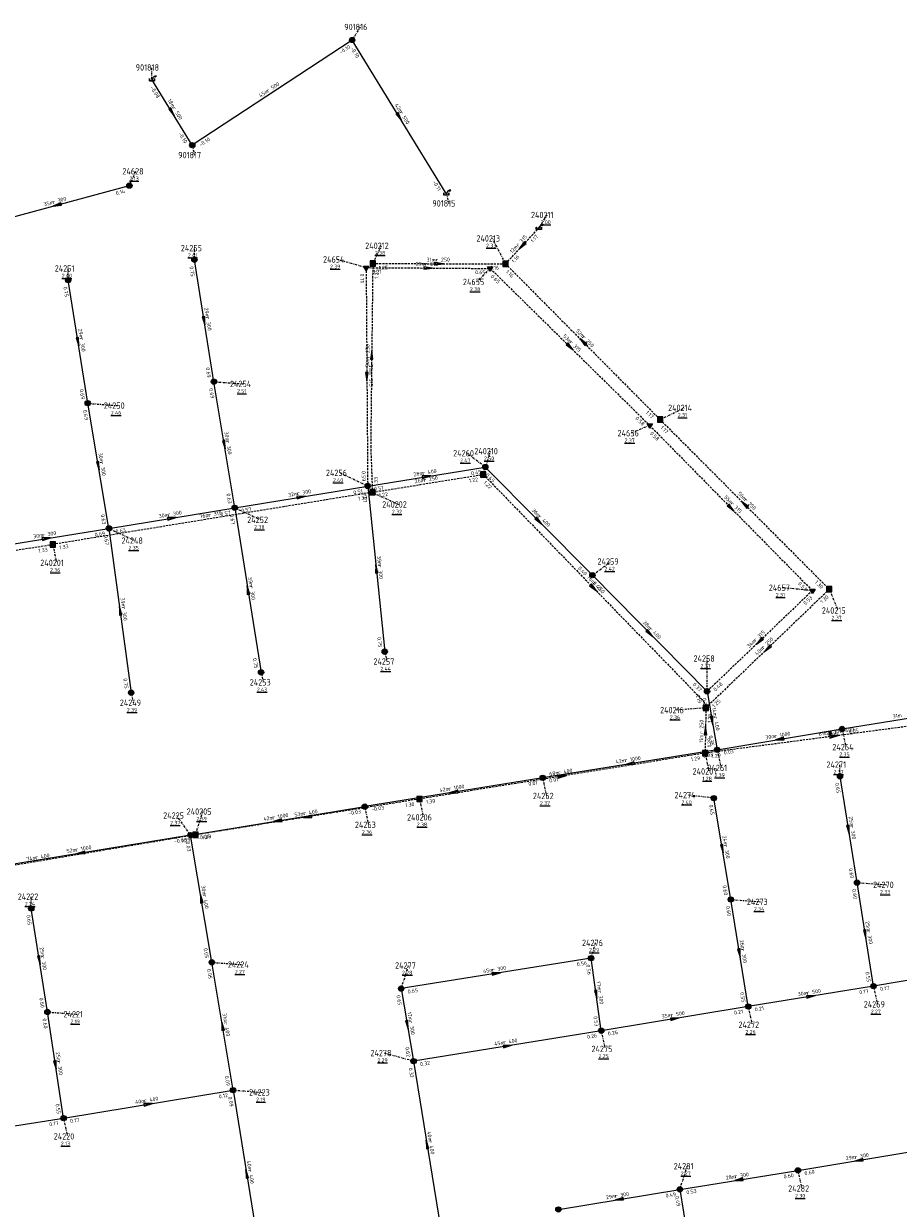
# Model space of a CAD drawing. Extents: x 188323 to 208361, y 565368 to 574910.
# Tile 213 of 256: x 203591 to 203796, y 569995 to 570274. Entities that reach past the tile are written whole.
import ezdxf

# ---------------------------------------------------------------- set-up
doc = ezdxf.new("R2010")
doc.units = 0
doc.linetypes.add('DASHDOT', pattern=[1, 0.5, -0.25, 0, -0.25])
doc.linetypes.add('DASHED', pattern=[0.75, 0.5, -0.25])
doc.layers.get('0').update_dxf_attribs({"linetype": 'CONTINUOUS'})
for name, color, linetype in [('RIO-AFM', 7, 'CONTINUOUS'), ('RIO-BOK', 7, 'CONTINUOUS'), ('RIO-KNP', 7, 'CONTINUOUS'), ('RIO-KNR', 7, 'CONTINUOUS'), ('RIO-LAG', 7, 'CONTINUOUS'), ('RIO-LAG_0B', 7, 'CONTINUOUS'), ('RIO-LAG_1B', 7, 'DASHED'), ('RIO-LAG_2B', 7, 'DASHED'), ('RIO-LEN', 7, 'CONTINUOUS'), ('RIO-MVD', 1, 'CONTINUOUS'), ('RIO-VRB', 6, 'DASHDOT'), ('RIO-VRH', 7, 'CONTINUOUS')]:
    doc.layers.add(name, color=color, linetype=linetype)
doc.styles.add('RIO-TXT', font='isocp.shx')

# ---------------------------------------------------------------- blocks, each defined once
blk = doc.blocks.new('L_VHR')
blk.add_lwpolyline([(-0.5, 0), (0.5, 0), (-0.5, 0.15), (-0.5, -0.15), (0.5, 0)])
blk = doc.blocks.new('L_VKT')
blk.add_line((0.3, 0.95), (-0.3, -0.05))
blk.add_lwpolyline([(0.3, 0.15), (0.3, 0.75), (-0.3, 0.75), (-0.3, 0.15)], close=True)
blk = doc.blocks.new('K_IPR')
blk.add_lwpolyline([(-0.5, -0.5), (0.5, -0.5), (0.5, 0.5), (-0.5, 0.5)], close=True)
blk.add_solid([(-0.5, 0.5), (0.5, 0.5), (-0.5, -0.5), (0.5, -0.5)])
at = {"style": 'RIO-TXT', "flags": 1}
blk.add_attdef('KNOOPNAAM', (2, 2), '', height=1, dxfattribs=at)
blk = doc.blocks.new('K_UTB')
blk.add_lwpolyline([(0.5, 0.15), (0.5, -0.3), (-0.5, -0.3), (-0.5, 0.15), (-0.45, 0.15), (-0.45, -0.25), (0, -0.25), (0.45, -0.25), (0.45, 0.15)], close=True)
blk.add_lwpolyline([(0.85, 0.6), (0.55, 0.65), (0.614828, 0.459583), (0.850842, 0.598937)])
blk.add_arc((0.85, -0.25), 0.85, 90, 180)
at = {"style": 'RIO-TXT', "flags": 1}
blk.add_attdef('KNOOPNAAM', (2, 2), '', height=1, dxfattribs=at)
blk = doc.blocks.new('K_IPG')
blk.add_circle((0, 0), 0.5)
for points in [[(0, 0), (-0.5, 0), (-0.433013, 0.25)], [(0, 0), (-0.433013, -0.25), (-0.5, 0)], [(0, 0), (-0.433013, 0.25), (-0.25, 0.433013)], [(0, 0), (-0.25, -0.433013), (-0.433013, -0.25)], [(0, 0), (-0.25, 0.433013), (0, 0.5)], [(0, 0), (0, -0.5), (-0.25, -0.433013)], [(0, 0), (0, 0.5), (0.25, 0.433013)], [(0, 0), (0.25, 0.433013), (0.433013, 0.25)], [(0, 0), (0.433013, 0.25), (0.5, 0)], [(0, 0), (0.5, 0), (0.433013, -0.25)], [(0, 0), (0.433013, -0.25), (0.25, -0.433013)], [(0, 0), (0.25, -0.433013), (0, -0.5)]]:
    blk.add_solid(points)
at = {"style": 'RIO-TXT', "flags": 1}
blk.add_attdef('KNOOPNAAM', (2, 2), '', height=1, dxfattribs=at)
blk = doc.blocks.new('K_IPD')
blk.add_lwpolyline([(-0.496027, 0.307994), (0.503973, 0.307994), (0.003973, -0.558031)], close=True)
blk.add_solid([(-0.496027, 0.307994), (0.503973, 0.307994), (0.003973, -0.558031)])
at = {"style": 'RIO-TXT', "flags": 1}
blk.add_attdef('KNOOPNAAM', (2, 2), '', height=1, dxfattribs=at)

msp = doc.modelspace()

# ---------------------------------------------------------------- linework, layer by layer
at = {"layer": 'RIO-LAG'}
for p, q in [((203667.84, 570270.4), (203630.192, 570245.632)), ((203690.016, 570234.24), (203667.84, 570270.4)), ((203630.192, 570245.632), (203620.72, 570261.12))]:
    msp.add_line(p, q, dxfattribs=at)
at = {"layer": 'RIO-LAG_0B'}
for p, q in [((203581.296, 570226.88), (203615.392, 570236.096)), ((203635.296, 570189.888), (203630.704, 570218.624)), ((203605.6, 570184.832), (203600.992, 570213.824)), ((203640.192, 570160.192), (203635.296, 570189.888)), ((203610.592, 570155.328), (203605.6, 570184.832)), ((203671.504, 570165.312), (203699.2, 570169.792)), ((203724.4, 570144.32), (203699.2, 570169.792)), ((203640.192, 570160.192), (203671.504, 570165.312)), ((203671.504, 570165.312), (203675.504, 570126.272)), ((203610.592, 570155.328), (203640.192, 570160.192)), ((203640.192, 570160.192), (203646.4, 570121.408)), ((203581.104, 570150.592), (203610.592, 570155.328)), ((203610.592, 570155.328), (203615.808, 570116.608)), ((203751.392, 570116.928), (203724.4, 570144.32)), ((203751.392, 570116.928), (203753.792, 570103.168)), ((203783.2, 570108.096), (203813.696, 570113.088)), ((203753.792, 570103.168), (203783.2, 570108.096)), ((203753.792, 570103.168), (203712.704, 570096.576)), ((203712.704, 570096.576), (203670.8, 570089.792)), ((203786.704, 570071.872), (203782.704, 570096.896)), ((203756.992, 570067.904), (203752.992, 570091.776)), ((203629.792, 570083.072), (203670.8, 570089.792)), ((203629.792, 570083.072), (203578.096, 570074.624)), ((203634.8, 570053.12), (203629.792, 570083.072)), ((203790.592, 570047.488), (203786.704, 570071.872)), ((203761.104, 570042.688), (203756.992, 570067.904)), ((203596.096, 570041.408), (203592.304, 570065.792)), ((203639.808, 570022.976), (203634.8, 570053.12)), ((203724.096, 570054.08), (203679.392, 570046.912)), ((203726.496, 570036.992), (203724.096, 570054.08)), ((203830.096, 570054.08), (203790.592, 570047.488)), ((203790.592, 570047.488), (203761.104, 570042.688)), ((203679.392, 570046.912), (203682.304, 570029.824)), ((203761.104, 570042.688), (203726.496, 570036.992)), ((203599.904, 570016.384), (203596.096, 570041.408)), ((203726.496, 570036.992), (203682.304, 570029.824)), ((203682.304, 570029.824), (203688.608, 569990.592)), ((203599.904, 570016.384), (203639.808, 570022.976)), ((203639.808, 570022.976), (203646.208, 569983.616)), ((203570.4, 570011.712), (203599.904, 570016.384)), ((203772.8, 570004.096), (203801.504, 570008.832)), ((203744.992, 569999.616), (203772.8, 570004.096)), ((203716.4, 569994.88), (203744.992, 569999.616)), ((203744.992, 569999.616), (203751.392, 569960.576))]:
    msp.add_line(p, q, dxfattribs=at)
at = {"layer": 'RIO-LAG_1B'}
for p, q in [((203703.968, 570217.664), (203711.808, 570226.112)), ((203672.704, 570217.728), (203703.968, 570217.664)), ((203703.968, 570217.664), (203740.336, 570180.992)), ((203740.336, 570180.992), (203780.176, 570140.992)), ((203672.608, 570163.84), (203698.704, 570168.064)), ((203672.608, 570163.84), (203597.36, 570151.552)), ((203531.632, 570141.44), (203597.36, 570151.552)), ((203780.176, 570140.992), (203751.136, 570113.088)), ((203751.136, 570113.088), (203750.944, 570102.4)), ((203811.632, 570110.4), (203750.944, 570102.4)), ((203750.944, 570102.4), (203683.712, 570091.584)), ((203683.712, 570091.584), (203630.976, 570083.136)), ((203630.976, 570083.136), (203557.504, 570070.784))]:
    msp.add_line(p, q, dxfattribs=at)
for points in [[(203672.704, 570217.728), (203672.208, 570174.72), (203672.608, 570163.84)], [(203698.704, 570168.064), (203750.624, 570114.56), (203751.136, 570113.088)]]:
    msp.add_lwpolyline(points, dxfattribs=at)
at = {"layer": 'RIO-LAG_2B'}
for p, q in [((203671.136, 570216.768), (203671.504, 570165.312)), ((203671.136, 570216.768), (203700.368, 570216.576)), ((203700.368, 570216.576), (203737.904, 570179.584)), ((203737.904, 570179.584), (203776.192, 570140.672)), ((203776.192, 570140.672), (203751.392, 570116.928))]:
    msp.add_line(p, q, dxfattribs=at)
at = {"layer": 'RIO-VRB'}
for p, q in [((203667.84, 570270.41), (203669.8164, 570273.4658)), ((203620.72, 570261.15), (203620.7197, 570263.925)), ((203630.19, 570245.62), (203630.7235, 570243.2916)), ((203615.4, 570236.1), (203616.9372, 570239.4632)), ((203690.02, 570234.23), (203690.5535, 570231.9016)), ((203711.8, 570226.12), (203713.7764, 570229.1758)), ((203703.96, 570217.69), (203700.9214, 570223.6505)), ((203630.7, 570218.6), (203630.6997, 570221.375)), ((203672.7, 570217.7), (203674.7371, 570221.9293)), ((203671.14, 570216.78), (203664.1721, 570218.7065)), ((203601, 570213.8), (203600.9997, 570216.575)), ((203700.37, 570216.59), (203697.1094, 570213.401)), ((203635.3, 570189.9), (203642.2675, 570189.3713)), ((203605.6, 570184.8), (203612.5675, 570184.2713)), ((203740.34, 570180.96), (203746.0486, 570183.738)), ((203737.91, 570179.61), (203733.5159, 570177.7709)), ((203699.2, 570169.8), (203694.8043, 570173.0363)), ((203698.7, 570168.06), (203700.4352, 570173.5292)), ((203671.5, 570165.3), (203664.851, 570168.4179)), ((203672.61, 570163.81), (203678.7369, 570160.9722)), ((203640.2, 570160.2), (203646.3269, 570157.3622)), ((203610.6, 570155.3), (203616.7269, 570152.4622)), ((203597.36, 570151.52), (203598.2406, 570147.222)), ((203724.4, 570144.3), (203728.7949, 570147.5377)), ((203776.19, 570140.66), (203769.115, 570141.3578)), ((203780.17, 570141), (203782.2471, 570135.9911)), ((203675.5, 570126.3), (203676.0335, 570123.9716)), ((203751.4, 570116.9), (203751.3989, 570124.675)), ((203646.4, 570121.4), (203646.9335, 570119.0716)), ((203615.8, 570116.6), (203616.3335, 570114.2716)), ((203751.13, 570113.06), (203744.1629, 570112.5291)), ((203783.2, 570108.1), (203784.0806, 570103.802)), ((203753.8, 570103.2), (203754.6806, 570098.902)), ((203750.94, 570102.38), (203751.8206, 570098.082)), ((203782.7, 570096.9), (203782.6997, 570099.675)), ((203712.7, 570096.6), (203713.5806, 570092.302)), ((203753, 570091.8), (203746.925, 570092.4981)), ((203670.8, 570089.8), (203671.6806, 570085.502)), ((203683.71, 570091.56), (203684.5906, 570087.262)), ((203629.8, 570083.1), (203626.537, 570087.6869)), ((203630.97, 570083.15), (203632.7052, 570088.6192)), ((203786.7, 570071.9), (203793.6675, 570071.3713)), ((203592.3, 570065.8), (203592.2997, 570068.575)), ((203757, 570067.9), (203763.9675, 570067.3713)), ((203724.1, 570054.1), (203725.1514, 570057.6897)), ((203634.8, 570053.1), (203641.7675, 570052.5713)), ((203679.4, 570046.9), (203681.1352, 570052.3692)), ((203790.6, 570047.5), (203791.4806, 570043.202)), ((203761.1, 570042.7), (203761.9806, 570038.402)), ((203596.1, 570041.4), (203603.0675, 570040.8713)), ((203726.5, 570037), (203727.3806, 570032.702)), ((203682.3, 570029.8), (203675.3321, 570031.7265)), ((203639.8, 570023), (203646.7675, 570022.4713)), ((203599.9, 570016.4), (203600.7806, 570012.102)), ((203745, 569999.6), (203746.7352, 570005.0692)), ((203772.8, 570004.1), (203773.6806, 569999.802))]:
    msp.add_line(p, q, dxfattribs=at)

# ---------------------------------------------------------------- block references
at = {"layer": 'RIO-AFM', "xscale": 0.9, "yscale": 0.9, "zscale": 0.9, "rotation": 367.5085}
msp.add_blockref('L_VKT', (203780.4134, 570106.7885), dxfattribs=at)
at = {"layer": 'RIO-KNP', "xscale": 1.25, "yscale": 1.25, "zscale": 1.25}
for name, p in [('K_IPG', (203667.84, 570270.4)), ('K_UTB', (203620.72, 570261.12)), ('K_IPG', (203630.192, 570245.632)), ('K_IPG', (203615.392, 570236.096)), ('K_UTB', (203690.016, 570234.24)), ('K_UTB', (203711.808, 570226.112)), ('K_IPG', (203630.704, 570218.624)), ('K_IPR', (203672.704, 570217.728)), ('K_IPR', (203703.968, 570217.664)), ('K_IPD', (203671.136, 570216.768)), ('K_IPD', (203700.368, 570216.576)), ('K_IPG', (203600.992, 570213.824)), ('K_IPG', (203635.296, 570189.888)), ('K_IPG', (203605.6, 570184.832)), ('K_IPR', (203740.336, 570180.992)), ('K_IPD', (203737.904, 570179.584)), ('K_IPG', (203699.2, 570169.792)), ('K_IPR', (203698.704, 570168.064)), ('K_IPG', (203671.504, 570165.312)), ('K_IPR', (203672.608, 570163.84)), ('K_IPG', (203640.192, 570160.192)), ('K_IPG', (203610.592, 570155.328)), ('K_IPR', (203597.36, 570151.552)), ('K_IPG', (203724.4, 570144.32)), ('K_IPD', (203776.192, 570140.672)), ('K_IPR', (203780.176, 570140.992)), ('K_IPG', (203675.504, 570126.272)), ('K_IPG', (203646.4, 570121.408)), ('K_IPG', (203615.808, 570116.608)), ('K_IPG', (203751.392, 570116.928)), ('K_IPR', (203751.136, 570113.088)), ('K_IPG', (203783.2, 570108.096)), ('K_IPR', (203750.944, 570102.4)), ('K_IPG', (203753.792, 570103.168)), ('K_IPG', (203782.704, 570096.896)), ('K_IPG', (203712.704, 570096.576)), ('K_IPR', (203683.712, 570091.584)), ('K_IPG', (203752.992, 570091.776)), ('K_IPG', (203670.8, 570089.792)), ('K_IPG', (203629.792, 570083.072)), ('K_IPR', (203630.976, 570083.136)), ('K_IPG', (203786.704, 570071.872)), ('K_IPG', (203756.992, 570067.904)), ('K_IPG', (203592.304, 570065.792)), ('K_IPG', (203634.8, 570053.12)), ('K_IPG', (203724.096, 570054.08)), ('K_IPG', (203679.392, 570046.912)), ('K_IPG', (203790.592, 570047.488)), ('K_IPG', (203596.096, 570041.408)), ('K_IPG', (203761.104, 570042.688)), ('K_IPG', (203726.496, 570036.992)), ('K_IPG', (203682.304, 570029.824)), ('K_IPG', (203639.808, 570022.976)), ('K_IPG', (203599.904, 570016.384)), ('K_IPG', (203772.8, 570004.096)), ('K_IPG', (203744.992, 569999.616)), ('K_IPG', (203716.4, 569994.88))]:
    msp.add_blockref(name, p, dxfattribs=at)
at = {"layer": 'RIO-VRH', "xscale": 2, "yscale": 2, "zscale": 2}
for p, rotation in [((203625.455, 570253.385), 301.3802), ((203678.93, 570252.32), 301.5161), ((203598.35, 570231.5), 195.0971), ((203707.88, 570221.905), 227.0721), ((203688.33, 570217.695), 359.9817), ((203685.755, 570216.685), 359.6276), ((203633, 570204.25), 279.114), ((203603.3, 570199.3), 279.0214), ((203719.14, 570198.1), 315.4351), ((203722.15, 570199.325), 494.7303), ((203672.455, 570196.21), 449.3378), ((203671.32, 570191.04), 270.4097), ((203637.75, 570175.05), 279.3766), ((203608.1, 570170.05), 279.6278), ((203685.35, 570167.55), 9.2264), ((203655.85, 570162.75), 9.2535), ((203760.255, 570160.98), 494.9112), ((203757.05, 570160.135), 314.5075), ((203625.4, 570157.75), 9.3986), ((203711.8, 570157.05), 314.6656), ((203595.85, 570152.95), 9.0515), ((203673.5, 570145.8), 455.8645), ((203724.665, 570141.32), 314.1622), ((203643.3, 570140.8), 459.0869), ((203613.2, 570135.95), 457.6611), ((203737.9, 570130.6), 314.5833), ((203763.795, 570128.78), 223.7802), ((203765.65, 570127.03), 223.8896), ((203751.035, 570107.72), 448.9718), ((203752.6, 570110.05), 279.9445), ((203768.5, 570105.65), 189.4614), ((203781.285, 570106.38), 367.5085), ((203733.25, 570099.9), 189.122), ((203717.325, 570096.97), 369.1418), ((203691.75, 570093.2), 189.2173), ((203650.3, 570086.45), 189.28), ((203657.34, 570087.355), 189.0593), ((203784.7, 570084.4), 279.0984), ((203755, 570079.85), 279.5093), ((203603.95, 570078.85), 189.3355), ((203632.3, 570068.1), 99.4704), ((203788.65, 570059.7), 279.0893), ((203759.05, 570055.3), 279.2491), ((203594.2, 570053.6), 278.8602), ((203701.75, 570050.5), 369.1494), ((203725.3, 570045.55), 277.9976), ((203775.85, 570045.1), 369.2408), ((203637.3, 570038.05), 99.4396), ((203680.85, 570038.35), 279.6334), ((203743.8, 570039.85), 369.3539), ((203704.4, 570033.4), 369.251), ((203598, 570028.9), 278.651), ((203619.85, 570019.7), 9.3915), ((203685.45, 570010.2), 459.1383), ((203787.15, 570006.45), 189.2994), ((203643, 570003.3), 459.2345), ((203758.9, 570001.85), 189.1938), ((203730.7, 569997.25), 189.3314)]:
    msp.add_blockref('L_VHR', p, dxfattribs=dict(at, rotation=rotation))

# ---------------------------------------------------------------- texts
at = {"layer": 'RIO-AFM', "style": 'RIO-TXT'}
for s, rotation, p in [('r 500', 393.3589, (203648.0556, 570257.9984)), ('r 500', 301.3802, (203625.4644, 570254.3401)), ('r 500', 301.5161, (203678.9437, 570253.2791)), ('r 300', 15.0971, (203597.4377, 570231.7717)), ('r 315', 47.0721, (203706.9622, 570221.6524)), ('r 315', 359.6276, (203684.9478, 570217.199)), ('r 250', 359.9817, (203687.5199, 570218.2046)), ('r 300', 279.114, (203633.374, 570205.1307)), ('r 250', 314.7303, (203721.9463, 570200.2638)), ('r 300', 279.0214, (203603.6755, 570200.1802)), ('r 250', 449.3378, (203671.9327, 570195.4053)), ('r 315', 315.4351, (203718.925, 570199.0364)), ('r 315', 270.4097, (203671.8301, 570191.854)), ('r 300', 279.3766, (203638.1203, 570175.9325)), ('r 300', 279.6278, (203608.4664, 570170.9343)), ('r 400', 9.2264, (203684.4703, 570167.9136)), ('r 250', 9.2511, (203684.7748, 570166.2982)), ('r 300', 9.2535, (203654.9698, 570163.1132)), ('r 250', 314.9112, (203760.0494, 570161.9191)), ('r 300', 9.3986, (203624.5189, 570158.1109)), ('r 315', 369.2748, (203634.1009, 570158.0512)), ('r 315', 314.5075, (203756.8503, 570161.0754)), ('r 400', 314.6656, (203711.5935, 570157.9857)), ('r 300', 9.0515, (203594.9715, 570153.3163)), ('r 300', 275.8645, (203673.9265, 570146.6585)), ('r 250', 314.1622, (203724.4758, 570142.2658)), ('r 300', 279.0869, (203643.6777, 570141.681)), ('r 300', 277.6611, (203613.5994, 570136.8216)), ('r 400', 314.5833, (203737.6955, 570131.5365)), ('r 315', 403.7802, (203762.8566, 570128.5875)), ('r 250', 403.8896, (203764.7108, 570126.8372)), ('r 250', 448.9718, (203750.5178, 570106.9185)), ('r 400', 279.9445, (203752.9565, 570110.9353)), ('r 1000', 9.4614, (203767.3523, 570105.9656)), ('300/400', 367.5085, (203781.2164, 570106.8949)), ('r 1000', 369.122, (203732.1019, 570100.2347)), ('r 400', 369.1418, (203716.4422, 570097.3557)), ('r 1000', 369.2173, (203690.6015, 570093.5331)), ('r 400', 369.0593, (203656.4584, 570087.7373)), ('r 1000', 9.28, (203649.1532, 570086.7692)), ('r 300', 279.0984, (203785.0731, 570085.2807)), ('r 1000', 369.3355, (203602.8003, 570079.1838)), ('r 300', 279.5093, (203755.3664, 570080.733)), ('r 400', 369.5574, (203593.354, 570077.3463)), ('r 400', 279.4705, (203632.6689, 570068.9833)), ('r 300', 279.0893, (203789.023, 570060.5805)), ('r 300', 279.2491, (203759.4208, 570056.1814)), ('r 300', 278.8602, (203594.5766, 570054.4787)), ('r 300', 369.1494, (203700.8683, 570050.8784)), ('r 300', 277.9976, (203725.6874, 570046.4229)), ('r 500', 369.2408, (203774.9681, 570045.4722)), ('r 500', 369.3539, (203742.9174, 570040.2221)), ('r 400', 279.4396, (203637.6695, 570038.9329)), ('r 300', 279.6334, (203681.2124, 570039.2333)), ('r 400', 369.251, (203703.5174, 570033.7767)), ('r 300', 278.651, (203598.38, 570029.7774)), ('r 400', 9.3915, (203618.9693, 570020.0611)), ('r 400', 279.1383, (203685.827, 570011.0812)), ('r 300', 9.2994, (203786.2698, 570006.8125)), ('r 400', 279.2345, (203643.3756, 570004.1821)), ('r 300', 9.1938, (203758.0202, 570002.2141)), ('r 300', 9.3314, (203729.8194, 569997.612))]:
    msp.add_text(s, height=0.9, rotation=rotation, dxfattribs=at).set_placement(p)
at = {"layer": 'RIO-BOK', "style": 'RIO-TXT'}
for s, rotation, p in [('-0.10', 393.3589, (203665.1714, 570267.0078)), ('-0.10', 301.5161, (203667.3792, 570268.4846)), ('-0.08', 301.3802, (203620.2547, 570259.2257)), ('-0.10', 301.3802, (203626.8678, 570248.3962)), ('-0.10', 393.3589, (203632.1293, 570245.2217)), ('-0.11', 301.5161, (203686.7043, 570237.0063)), ('0.14', 15.0971, (203612.3271, 570233.8209)), ('1.17', 47.0721, (203710.4005, 570222.5594)), ('1.16', 47.0721, (203705.9384, 570217.7616)), ('0.75', 279.114, (203629.5402, 570216.9956)), ('0.71', 270.4097, (203669.7507, 570215.3696)), ('0.71', 359.6276, (203672.5315, 570215.3718)), ('1.25', 449.3378, (203674.0343, 570214.1244)), ('1.25', 359.9817, (203674.1002, 570216.3004)), ('0.65', 359.6276, (203696.8011, 570215.2294)), ('0.65', 315.4351, (203700.386, 570214.6103)), ('1.16', 359.9817, (203700.4002, 570216.3087)), ('1.16', 314.7303, (203703.9516, 570215.7103)), ('0.75', 279.0214, (203599.8376, 570212.1974)), ('0.69', 279.114, (203633.3703, 570193.1958)), ('0.69', 279.0214, (203603.6757, 570188.0992)), ('0.69', 279.3766, (203634.1476, 570188.2903)), ('0.69', 279.6278, (203604.4546, 570183.1852)), ('0.58', 315.4351, (203734.4136, 570181.1327)), ('1.17', 314.7303, (203736.8621, 570182.5253)), ('1.17', 314.9112, (203740.3379, 570178.9803)), ('0.58', 314.5075, (203737.8939, 570177.6303)), ('0.59', 270.4097, (203670.1055, 570168.8499)), ('1.33', 452.1086, (203673.9564, 570165.2614)), ('1.22', 9.2511, (203695.4103, 570166.1057)), ('0.45', 9.2264, (203695.9102, 570167.8472)), ('0.45', 314.6656, (203699.1894, 570167.8203)), ('0.51', 9.2535, (203668.2105, 570163.3455)), ('0.51', 9.2264, (203673.1062, 570164.1426)), ('1.22', 314.1622, (203698.672, 570166.0805)), ('0.63', 279.3766, (203638.2558, 570163.4872)), ('1.33', 369.2748, (203669.3154, 570161.9001)), ('0.67', 275.8645, (203670.2511, 570163.7639)), ('1.22', 9.2511, (203674.2167, 570162.6533)), ('0.57', 9.3986, (203636.9154, 570158.2372)), ('0.57', 9.2535, (203641.8067, 570159.0433)), ('0.63', 279.6278, (203608.6412, 570158.5788)), ('0.67', 279.0869, (203639.0394, 570158.5961)), ('0.69', 9.0515, (203607.3043, 570153.3573)), ('0.67', 277.6611, (203609.3999, 570153.7255)), ('0.63', 9.3986, (203612.2096, 570154.1474)), ('1.33', 8.7263, (203594.0525, 570149.5959)), ('1.33', 369.2748, (203598.9679, 570150.365)), ('0.40', 314.6656, (203720.9162, 570145.8627)), ('0.40', 314.5833, (203724.3865, 570142.3203)), ('0.53', 314.5075, (203772.719, 570142.2406)), ('1.30', 314.9112, (203776.6893, 570142.5563)), ('0.53', 403.7802, (203774.575, 570137.1999)), ('1.30', 403.8896, (203778.5592, 570137.5398)), ('0.75', 275.8645, (203673.7666, 570129.7008)), ('0.75', 279.0869, (203644.4782, 570124.6977)), ('0.75', 277.6611, (203613.9607, 570119.945)), ('0.37', 314.5833, (203747.9198, 570118.4686)), ('0.48', 403.7802, (203753.3793, 570116.8591)), ('1.19', 288.2157, (203748.6867, 570116.0034)), ('0.37', 279.9445, (203750.2636, 570115.2789)), ('1.25', 403.8896, (203753.1094, 570113.0229)), ('1.25', 448.9718, (203752.4619, 570109.4757)), ('1.29', 448.9718, (203752.3638, 570103.7556)), ('0.35', 279.9445, (203751.8132, 570106.4661)), ('0.05', 9.4614, (203779.9178, 570106.1337)), ('0.05', 9.2358, (203784.8063, 570106.9428)), ('0.03', 9.4614, (203755.4109, 570102.0492)), ('1.29', 369.1418, (203747.6417, 570100.4726)), ('0.03', 369.122, (203750.5033, 570101.2771)), ('1.29', 367.5085, (203752.5115, 570101.1759)), ('0.01', 369.2173, (203709.4068, 570094.6722)), ('0.01', 369.122, (203714.3048, 570095.4407)), ('0.65', 279.0984, (203781.5398, 570095.2959)), ('-0.03', 9.28, (203666.9784, 570087.7569)), ('-0.03', 369.2173, (203672.4067, 570088.6433)), ('1.30', 369.0593, (203680.4102, 570089.6481)), ('1.30', 369.1418, (203685.3152, 570090.4012)), ('0.65', 279.5093, (203751.8513, 570090.1876)), ('-0.06', 369.3355, (203625.977, 570081.0837)), ('1.29', 369.5574, (203627.6849, 570081.2227)), ('0.03', 279.4705, (203628.6502, 570081.4884)), ('-0.06', 9.28, (203631.4072, 570081.9441)), ('1.29', 369.0593, (203632.5735, 570081.9889)), ('0.60', 279.0984, (203784.7687, 570075.1966)), ('0.60', 279.5093, (203755.0445, 570071.182)), ('0.60', 279.0893, (203785.5395, 570070.2961)), ('0.65', 278.8602, (203591.1331, 570064.2007)), ('0.60', 279.2491, (203755.844, 570066.2928)), ('0.05', 279.4705, (203632.8506, 570056.3844)), ('0.56', 369.1494, (203720.8042, 570052.1779)), ('0.05', 279.4396, (203633.6493, 570051.489)), ('0.56', 277.9976, (203722.9091, 570052.5185)), ('0.55', 279.0893, (203788.6689, 570050.7966)), ('0.17', 369.4849, (203792.2121, 570046.3509)), ('0.60', 278.8602, (203594.1822, 570044.7037)), ('0.65', 279.6334, (203678.2548, 570045.2851)), ('0.65', 369.1494, (203681.0053, 570045.7414)), ('0.55', 279.2491, (203759.1603, 570045.9909)), ('0.17', 369.2408, (203787.3081, 570045.5629)), ('0.21', 369.3539, (203757.812, 570040.7597)), ('0.21', 369.2408, (203762.7072, 570041.544)), ('0.60', 278.651, (203594.9273, 570039.805)), ('0.53', 277.9976, (203724.6274, 570040.332)), ('0.26', 369.251, (203723.2073, 570035.0716)), ('0.26', 369.3539, (203728.1095, 570035.8472)), ('0.62', 279.6334, (203680.3332, 570033.0768)), ('0.32', 279.1383, (203681.1409, 570028.1951)), ('0.32', 369.251, (203683.9074, 570028.6443)), ('0.09', 279.4396, (203637.8524, 570026.2851)), ('0.12', 9.3915, (203636.5158, 570021.0377)), ('0.55', 278.651, (203597.9946, 570019.7108)), ('0.09', 279.2345, (203638.6436, 570021.3931)), ('0.17', 9.3915, (203601.5095, 570015.2472)), ('0.17', 9.0515, (203596.6043, 570014.4573)), ('0.60', 9.1938, (203769.5084, 570002.149)), ('0.60', 9.2994, (203774.4076, 570002.9446)), ('0.53', 9.1938, (203746.6055, 569998.4417)), ('0.49', 9.3314, (203741.7133, 569997.6411)), ('0.49', 279.3275, (203743.8462, 569997.9913))]:
    msp.add_text(s, height=0.9, rotation=rotation, dxfattribs=at).set_placement(p)
at = {"layer": 'RIO-KNR', "style": 'RIO-TXT'}
for s, p in [('901816', (203665.9914, 570272.7158)), ('901818', (203616.8947, 570263.175)), ('901817', (203626.8985, 570242.5416)), ('24628', (203613.7497, 570238.7132)), ('901815', (203686.7285, 570231.1516)), ('240211', (203709.9514, 570228.4258)), ('240213', (203697.0964, 570222.9005)), ('24255', (203627.5122, 570220.625)), ('240212', (203670.9121, 570221.1793)), ('24251', (203597.8122, 570215.825)), ('24654', (203660.9846, 570217.9565)), ('24655', (203693.9219, 570212.651)), ('24254', (203639.08, 570188.6213)), ('24250', (203609.38, 570183.5213)), ('240214', (203742.2236, 570182.988)), ('24656', (203730.3284, 570177.0209)), ('24260', (203691.6168, 570172.2863)), ('240210', (203696.6102, 570172.7792)), ('24256', (203661.6635, 570167.6679)), ('240202', (203674.9119, 570160.2222)), ('24252', (203643.1394, 570156.6122)), ('24248', (203613.5394, 570151.7122)), ('240201', (203594.4156, 570146.472)), ('24259', (203725.6074, 570146.7877)), ('24657', (203765.9275, 570140.6078)), ('240215', (203778.4221, 570135.2411)), ('24258', (203748.2114, 570123.925)), ('24257', (203672.846, 570123.2216)), ('24253', (203643.746, 570118.3216)), ('24249', (203613.146, 570113.5216)), ('240216', (203740.3379, 570111.7791)), ('24264', (203780.8931, 570103.052)), ('24271', (203779.5122, 570098.925)), ('240207', (203747.9956, 570097.332)), ('24261', (203751.4931, 570098.152)), ('24262', (203710.3931, 570091.552)), ('24274', (203743.7375, 570091.7481)), ('240205', (203628.8802, 570087.8692)), ('24225', (203623.3495, 570086.9369)), ('24263', (203668.4931, 570084.752)), ('240206', (203680.7656, 570086.512)), ('24270', (203790.48, 570070.6213)), ('24222', (203589.1122, 570067.825)), ('24273', (203760.78, 570066.6213)), ('24276', (203721.9639, 570056.9397)), ('24224', (203638.58, 570051.8213)), ('24277', (203677.9477, 570051.6192)), ('24221', (203599.88, 570040.1213)), ('24269', (203788.2931, 570042.452)), ('24272', (203758.7931, 570037.652)), ('24275', (203724.1931, 570031.952)), ('24278', (203672.1446, 570030.9765)), ('24223', (203643.58, 570021.7213)), ('24220', (203597.5931, 570011.352)), ('24281', (203743.5477, 570004.3192)), ('24282', (203770.4931, 569999.052))]:
    msp.add_text(s, height=1.5, dxfattribs=at).set_placement(p)
at = {"layer": 'RIO-LEN', "style": 'RIO-TXT'}
for s, rotation, p in [('18m', 301.3802, (203624.3387, 570256.1835)), ('45m', 393.3589, (203646.2522, 570256.8094)), ('42m', 301.5161, (203677.8136, 570255.1199)), ('35m', 15.0971, (203595.3522, 570231.2091)), ('12m', 47.0721, (203705.4912, 570220.0707)), ('29m', 359.6276, (203682.7878, 570217.2117)), ('31m', 359.9817, (203685.3599, 570218.204)), ('29m', 279.114, (203633.0308, 570207.2632)), ('29m', 279.0214, (203603.3358, 570202.3133)), ('53m', 315.4351, (203717.3853, 570200.5512)), ('52m', 314.7303, (203720.4253, 570201.7974)), ('54m', 449.3378, (203671.9094, 570193.2454)), ('51m', 270.4097, (203671.8136, 570194.0139)), ('30m', 279.3766, (203637.7673, 570178.0635)), ('30m', 279.6278, (203608.1041, 570173.0637)), ('28m', 9.2264, (203682.3383, 570167.5673)), ('26m', 9.2511, (203682.6429, 570165.9509)), ('32m', 9.2535, (203652.8379, 570162.7658)), ('55m', 314.5075, (203755.3353, 570162.615)), ('56m', 314.9112, (203758.5236, 570163.448)), ('30m', 9.3986, (203622.3879, 570157.7582)), ('76m', 369.2748, (203631.9694, 570157.7017)), ('36m', 314.6656, (203710.0742, 570159.5211)), ('30m', 9.0515, (203592.8384, 570152.9765)), ('39m', 275.8645, (203673.7048, 570148.8071)), ('39m', 279.0869, (203643.3355, 570143.8137)), ('76m', 314.1622, (203722.9701, 570143.8145)), ('39m', 277.6611, (203613.3103, 570138.9622)), ('38m', 314.5833, (203736.1785, 570133.0741)), ('34m', 403.7802, (203761.2982, 570127.0919)), ('40m', 403.8896, (203763.1552, 570125.3387)), ('14m', 279.9445, (203752.5824, 570113.0627)), ('31m', 9.2358, (203795.1715, 570110.5534)), ('11m', 448.9718, (203750.4807, 570104.7588)), ('30m', 9.4614, (203765.2217, 570105.6105)), ('61m', 367.5085, (203777.7368, 570106.4339)), ('42m', 369.122, (203729.9694, 570099.8909)), ('68m', 369.1418, (203714.3099, 570097.0111)), ('42m', 369.2173, (203688.4696, 570093.1857)), ('42m', 9.28, (203647.0214, 570086.4209)), ('53m', 369.0593, (203654.3256, 570087.3959)), ('25m', 279.0984, (203784.7304, 570087.4134)), ('24m', 279.5093, (203755.0085, 570082.8632)), ('74m', 369.5574, (203591.2243, 570076.9862)), ('52m', 369.3355, (203600.6692, 570078.8321)), ('30m', 279.4705, (203632.3125, 570071.1137)), ('25m', 279.0893, (203788.6808, 570062.7132)), ('26m', 279.2491, (203759.0726, 570058.3132)), ('25m', 278.8602, (203594.2428, 570056.6128)), ('45m', 369.1494, (203698.736, 570050.5336)), ('17m', 277.9976, (203725.3858, 570048.5617)), ('30m', 369.2408, (203772.8363, 570045.1239)), ('31m', 279.4396, (203637.3142, 570041.0635)), ('17m', 279.6334, (203680.8499, 570041.3627)), ('35m', 369.3539, (203740.7863, 570039.8696)), ('45m', 369.251, (203701.3857, 570033.428)), ('25m', 278.651, (203598.054, 570031.9126)), ('40m', 9.3915, (203616.8382, 570019.7086)), ('40m', 279.1383, (203685.4829, 570013.2137)), ('40m', 279.2345, (203643.0279, 570006.3139)), ('29m', 9.2994, (203784.1382, 570006.4634)), ('28m', 9.1938, (203755.8879, 570001.8689)), ('29m', 9.3314, (203727.688, 569997.2617))]:
    msp.add_text(s, height=0.9, rotation=rotation, dxfattribs=at).set_placement(p)
at = {"layer": 'RIO-MVD', "style": 'RIO-TXT'}
for s, p in [('%%U2.13', (203615.4072, 570237.3132)), ('%%U2.00', (203712.2464, 570227.0258)), ('%%U2.41', (203629.1697, 570219.225)), ('%%U2.38', (203673.2071, 570219.7793)), ('%%U2.33', (203699.3914, 570221.5005)), ('%%U2.39', (203662.6421, 570216.5565)), ('%%U2.40', (203599.4697, 570214.425)), ('%%U2.38', (203695.5794, 570211.251)), ('%%U2.51', (203640.7375, 570187.2213)), ('%%U2.46', (203611.0375, 570182.1213)), ('%%U2.31', (203744.5186, 570181.588)), ('%%U2.37', (203731.9859, 570175.6209)), ('%%U2.47', (203693.2743, 570170.8863)), ('%%U2.50', (203698.9052, 570171.3792)), ('%%U2.40', (203663.321, 570166.2679)), ('%%U2.32', (203677.2069, 570158.8222)), ('%%U2.38', (203644.7969, 570155.2122)), ('%%U2.35', (203615.1969, 570150.3122)), ('%%U2.36', (203596.7106, 570145.072)), ('%%U2.42', (203727.2649, 570145.3877)), ('%%U2.31', (203767.585, 570139.2078)), ('%%U2.37', (203780.7171, 570133.8411)), ('%%U2.44', (203674.5035, 570121.8216)), ('%%U2.37', (203749.8689, 570122.525)), ('%%U2.43', (203645.4035, 570116.9216)), ('%%U2.39', (203614.8035, 570112.1216)), ('%%U2.36', (203742.6329, 570110.3791)), ('%%U2.35', (203782.5506, 570101.652)), ('%%U2.39', (203753.1506, 570096.752)), ('%%U2.37', (203781.1697, 570097.525)), ('%%U1.28', (203750.2906, 570095.932)), ('%%U2.37', (203712.0506, 570090.152)), ('%%U2.40', (203745.395, 570090.3481)), ('%%U2.37', (203625.007, 570085.5369)), ('%%U2.59', (203631.1752, 570086.4692)), ('%%U2.36', (203670.1506, 570083.352)), ('%%U2.38', (203683.0606, 570085.112)), ('%%U2.33', (203792.1375, 570069.2213)), ('%%U2.24', (203590.7697, 570066.425)), ('%%U2.34', (203762.4375, 570065.2213)), ('%%U2.29', (203723.6214, 570055.5397)), ('%%U2.27', (203640.2375, 570050.4213)), ('%%U2.28', (203679.6052, 570050.2192)), ('%%U2.27', (203789.9506, 570041.052)), ('%%U2.19', (203601.5375, 570038.7213)), ('%%U2.26', (203760.4506, 570036.252)), ('%%U2.29', (203673.8021, 570029.5765)), ('%%U2.25', (203725.8506, 570030.552)), ('%%U2.19', (203645.2375, 570020.3213)), ('%%U2.13', (203599.2506, 570009.952)), ('%%U2.27', (203745.2052, 570002.9192)), ('%%U2.30', (203772.1506, 569997.652))]:
    msp.add_text(s, height=0.9, dxfattribs=at).set_placement(p)

doc.saveas('drawing.dxf')
